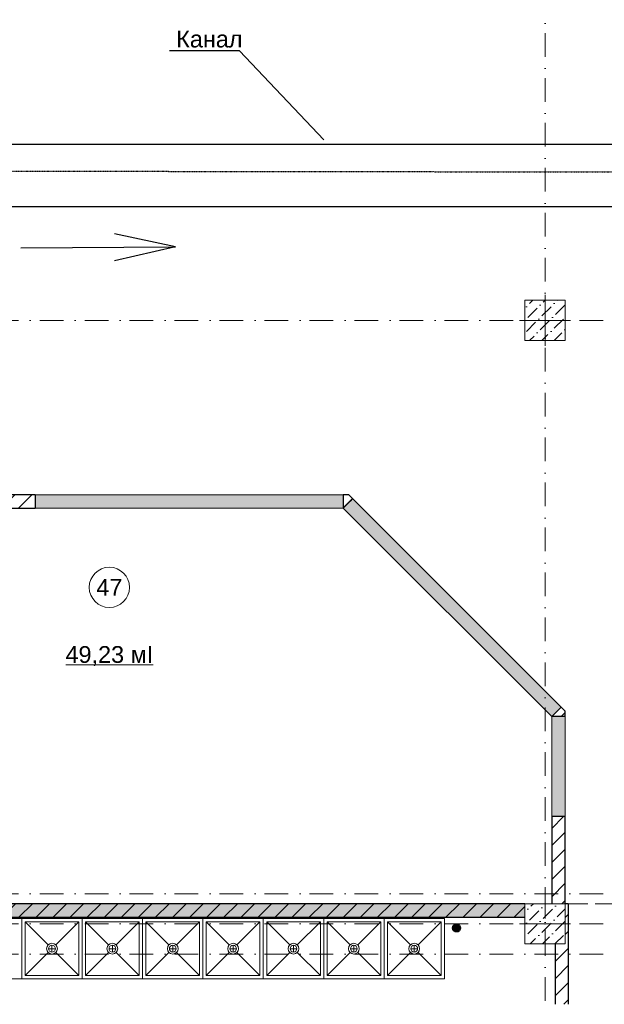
# Model space of a CAD drawing. Header units: millimetres. Extents: x -2890 to 117730, y -526 to 88572.
# Tile 51 of 65: x 78255 to 86969, y 43096 to 57780. Entities that reach past the tile are written whole.
import ezdxf
from ezdxf import colors
from ezdxf.entities.mleader import LeaderData, LeaderLine
from ezdxf.math import Vec2, Vec3

# ---------------------------------------------------------------- set-up
doc = ezdxf.new("R2010")
doc.units = ezdxf.units.MM
doc.header["$MEASUREMENT"] = 0
doc.set_wipeout_variables(frame=1)
for name, pattern in [('Wipeout_Contour', [1000, 0, -1000]), ('Невидимая', [3.912222, 2.822222, -1.09]), ('Штрихпунктирная', [6.702778, 3.527778, -1.763889, 0, -1.411111])]:
    doc.linetypes.add(name, pattern=pattern)
for name, color, linetype in [('ВК_К1', 34, 'Continuous'), ('ВК_Размер', 7, 'Continuous'), ('ВК_Текст', 7, 'Continuous'), ('Интерьер - Оборудование', 7, 'Continuous'), ('Конструктив - Колонны', 7, 'Continuous'), ('Конструктив - Стены Блок 200 нов', 7, 'Continuous'), ('Конструктив - Стены Внутр сущ.', 7, 'Continuous'), ('ПОЛ - Зоны перепадов', 7, 'Continuous'), ('Элемент Модели - Зона', 7, 'Continuous'), ('Элемент Модели - Оси', 7, 'Continuous')]:
    doc.layers.add(name, color=color, linetype=linetype)
doc.styles.get("Standard").update_dxf_attribs({"font": 'ARIALUNI.TTF', "height": 250})
doc.styles.add('СГЕНЕРИР_СТИЛЬ_4', font='arial.ttf')
pattern_1 = [(45, (-30913.89, 8295.99), (-127.27922, 127.27922), [])]
pattern_2 = [(45, (-30913.9, 8296), (-183.84776, 183.84776), [195, -65, 0, -65]), (45, (-30890.9, 8502.82), (-183.84776, 183.84776), [195, -65, 0, -65])]

# ---------------------------------------------------------------- blocks, each defined once
blk = doc.blocks.new('_None')

msp = doc.modelspace()

# ---------------------------------------------------------------- hatches: boundary and pattern name
at = {"layer": 'ВК_К1', "ltscale": 100}
h = msp.add_hatch(color=256, dxfattribs=at)
h.dxf.hatch_style = 1
h.paths.add_polyline_path([(84827.2, 44234.6, 1), (84707.4, 44234.6, 1)])

# ---------------------------------------------------------------- linework, layer by layer
for p, q in [((80576.3, 54393), (79667.3, 54589.2)), ((78273.7, 54377.2), (80576.3, 54393)), ((80576.3, 54393), (79670.1, 54184.4))]:
    msp.add_line(p, q, dxfattribs=at)
msp.add_circle((84767.3, 44234.6), 59.9, dxfattribs=at)
at = {"layer": 'ВК_Размер'}
msp.add_lwpolyline([(93578.7, 55918), (70777.2, 55918), (70777.2, 54996), (93578.7, 54996)], close=True, dxfattribs=at)
at = {"layer": 'Интерьер - Оборудование', "color": 7, "linetype": 'Continuous', "lineweight": 5, "ltscale": 100}
for p, q in [((78686.1, 43926), (78786.1, 43926)), ((78736.1, 43876), (78736.1, 43976)), ((79586.1, 43926), (79686.1, 43926)), ((79636.1, 43876), (79636.1, 43976)), ((80486.1, 43926), (80586.1, 43926)), ((80536.1, 43876), (80536.1, 43976)), ((81386.1, 43926), (81486.1, 43926)), ((81436.1, 43876), (81436.1, 43976)), ((82286.1, 43926), (82386.1, 43926)), ((82336.1, 43876), (82336.1, 43976)), ((83186.1, 43926), (83286.1, 43926)), ((83236.1, 43876), (83236.1, 43976)), ((84086.1, 43926), (84186.1, 43926)), ((84136.1, 43876), (84136.1, 43976)), ((78336.1, 43526), (78679.5, 43869.4)), ((79136.1, 43526), (78792.7, 43869.4)), ((79236.1, 43526), (79579.5, 43869.4)), ((80036.1, 43526), (79692.7, 43869.4)), ((80136.1, 43526), (80479.5, 43869.4)), ((80936.1, 43526), (80592.7, 43869.4)), ((81036.1, 43526), (81379.5, 43869.4)), ((81836.1, 43526), (81492.7, 43869.4)), ((81936.1, 43526), (82279.5, 43869.4)), ((82736.1, 43526), (82392.7, 43869.4)), ((82836.1, 43526), (83179.5, 43869.4)), ((83636.1, 43526), (83292.7, 43869.4)), ((83736.1, 43526), (84079.5, 43869.4)), ((84536.1, 43526), (84192.7, 43869.4)), ((78336.1, 43526), (79136.1, 43526)), ((79236.1, 43526), (80036.1, 43526)), ((80136.1, 43526), (80936.1, 43526)), ((81036.1, 43526), (81836.1, 43526)), ((81936.1, 43526), (82736.1, 43526)), ((82836.1, 43526), (83636.1, 43526)), ((83736.1, 43526), (84536.1, 43526))]:
    msp.add_line(p, q, dxfattribs=at)
for centre, radius in [((78736.1, 43926), 80), ((78736.1, 43926), 50), ((79636.1, 43926), 80), ((79636.1, 43926), 50), ((80536.1, 43926), 80), ((80536.1, 43926), 50), ((81436.1, 43926), 80), ((81436.1, 43926), 50), ((82336.1, 43926), 80), ((82336.1, 43926), 50), ((83236.1, 43926), 80), ((83236.1, 43926), 50), ((84136.1, 43926), 80), ((84136.1, 43926), 50)]:
    msp.add_circle(centre, radius, dxfattribs=at)
at = {"layer": 'Конструктив - Стены Блок 200 нов', "color": 7, "linetype": 'Continuous', "lineweight": 15, "ltscale": 100}
for p, q in [((80358.1, 50696), (79458.1, 50696)), ((80358.1, 50696), (79458.1, 50696)), ((80358.1, 50496), (79458.1, 50496)), ((80358.1, 50496), (79458.1, 50496)), ((86186.2, 47669), (83359.2, 50496)), ((86186.2, 47669), (83359.2, 50496))]:
    msp.add_line(p, q, dxfattribs=at)
at = {"layer": 'Конструктив - Стены Блок 200 нов', "color": 7, "linetype": 'Continuous', "lineweight": 30, "ltscale": 100}
for p, q in [((86186.2, 44616), (86186.2, 44596)), ((86386.2, 44596), (86386.2, 44616)), ((86386.1, 44396), (86386.2, 44396))]:
    msp.add_line(p, q, dxfattribs=at)
at = {"layer": 'Конструктив - Стены Блок 200 нов', "color": 7, "linetype": 'Continuous', "lineweight": 30, "ltscale": 100, "flags": 128}
msp.add_lwpolyline([(86386.2, 44596), (86386.2, 44396)], dxfattribs=at)
at = {"layer": 'Элемент Модели - Зона', "color": 7, "linetype": 'Continuous', "lineweight": 0, "ltscale": 100}
msp.add_line((78941.3, 48161.1), (80241.8, 48161.1), dxfattribs=at)
at = {"layer": 'Элемент Модели - Зона', "color": 7, "linetype": 'Continuous', "lineweight": 0, "ltscale": 100, "flags": 128}
msp.add_lwpolyline([(79891.6, 49314.7, 1), (79291.6, 49314.7, 1)], format="xyb", close=True, dxfattribs=at)

# ---------------------------------------------------------------- texts
at = {"layer": 'Элемент Модели - Зона', "color": 7, "linetype": 'Continuous', "lineweight": 0, "ltscale": 100, "char_height": 250, "attachment_point": 5, "style": 'СГЕНЕРИР_СТИЛЬ_4'}
for s, insert in [('\\A1;47', (79591.6, 49314.7)), ('\\A1;49,23 мІ', (79591.6, 48290.4))]:
    msp.add_mtext(s, dxfattribs=dict(at, insert=insert))

# ---------------------------------------------------------------- leaders
at = {"layer": 'ВК_Текст', "ltscale": 100}
ml = msp.add_multileader_mtext('Standard', dxfattribs=at)
ml.set_content('Канал', color=256)
ml.set_leader_properties(color=256, linetype='ByLayer', lineweight=-1)
ml.set_arrow_properties(name='NONE')
ml.build(insert=Vec2(0, 0))
ml.multileader.update_dxf_attribs({"text_left_attachment_type": 6, "text_right_attachment_type": 6, "dogleg_length": 0.36, "arrow_head_size": 18})
ctx = ml.context
ctx.base_point, ctx.char_height, ctx.arrow_head_size, ctx.landing_gap_size, ctx.plane_origin = Vec3(80578.7, 57316.7), 250, 18, 9, Vec3(70239.3, 52617)
ctx.left_attachment, ctx.right_attachment = 6, 6
notes = []
notes.append((ctx, [(1, (1, 1, 0), (81530.6, 57316.7), (-1, 0), 0.36, [(0, [(82788, 55991.1)], 0, [])])]))
ctx.mtext.insert, ctx.mtext.width, ctx.mtext.flow_direction = Vec3(80587.7, 57616.7), 1026.549, 5
for ctx, leaders in notes:
    for number, flags, end, landing, length, lines in leaders:
        leader = LeaderData()
        leader.index, (leader.has_last_leader_line, leader.has_dogleg_vector, leader.attachment_direction) = number, flags
        leader.last_leader_point, leader.dogleg_vector, leader.dogleg_length = Vec3(end), Vec3(landing), length
        for number, points, colour, breaks in lines:
            line = LeaderLine()
            line.index, line.vertices, line.color, line.breaks = number, Vec3.list(points), colors.encode_raw_color(colour), breaks
            leader.lines.append(line)
        ctx.leaders.append(leader)

# ---------------------------------------------------------------- wipeouts: each hides what was drawn before it
at = {"color": 254, "linetype": 'Wipeout_Contour', "lineweight": 0, "ltscale": 100}
msp.add_wipeout([(85786.1, 44596), (77386.1, 44596), (77386.1, 44396), (85786.1, 44396)], dxfattribs=at).dxf.layer = 'Конструктив - Стены Блок 200 нов'

# ---------------------------------------------------------------- next in the draw order: hatches: boundary and pattern name
at = {"layer": 'Конструктив - Стены Блок 200 нов', "linetype": 'Continuous', "lineweight": 5, "ltscale": 100}
h = msp.add_hatch(dxfattribs=at)
h.set_pattern_fill('БЛОКИ_БЕТОННЫЕ_ЭФФЕКТИВН_7F', scale=100, style=0, pattern_type=2)
h.set_pattern_definition(pattern_1)
h.paths.add_polyline_path([(85786.1, 44596), (77386.1, 44596), (77386.1, 44396), (85786.1, 44396)])
at = {"layer": 'Конструктив - Стены Внутр сущ.', "linetype": 'Continuous', "lineweight": 15, "ltscale": 100}
msp.add_hatch(color=7, dxfattribs=at).paths.add_polyline_path([(77386.1, 44596), (77386.1, 44396), (85786.1, 44396), (85786.1, 44596)])

# ---------------------------------------------------------------- next in the draw order: linework, layer by layer
at = {"layer": 'Интерьер - Оборудование', "color": 7, "linetype": 'Continuous', "lineweight": 5, "ltscale": 100}
for p, q in [((78336.1, 44326), (78336.1, 43526)), ((79136.1, 44326), (78336.1, 44326)), ((78336.1, 44326), (78679.5, 43982.6)), ((79136.1, 44326), (78792.7, 43982.6)), ((79136.1, 43526), (79136.1, 44326)), ((79236.1, 44326), (79236.1, 43526)), ((80036.1, 44326), (79236.1, 44326)), ((79236.1, 44326), (79579.5, 43982.6)), ((80036.1, 44326), (79692.7, 43982.6)), ((80036.1, 43526), (80036.1, 44326)), ((80136.1, 44326), (80136.1, 43526)), ((80936.1, 44326), (80136.1, 44326)), ((80136.1, 44326), (80479.5, 43982.6)), ((80936.1, 44326), (80592.7, 43982.6)), ((80936.1, 43526), (80936.1, 44326)), ((81036.1, 44326), (81036.1, 43526)), ((81836.1, 44326), (81036.1, 44326)), ((81036.1, 44326), (81379.5, 43982.6)), ((81836.1, 44326), (81492.7, 43982.6)), ((81836.1, 43526), (81836.1, 44326)), ((81936.1, 44326), (81936.1, 43526)), ((82736.1, 44326), (81936.1, 44326)), ((81936.1, 44326), (82279.5, 43982.6)), ((82736.1, 44326), (82392.7, 43982.6)), ((82736.1, 43526), (82736.1, 44326)), ((82836.1, 44326), (82836.1, 43526)), ((83636.1, 44326), (82836.1, 44326)), ((82836.1, 44326), (83179.5, 43982.6)), ((83636.1, 44326), (83292.7, 43982.6)), ((83636.1, 43526), (83636.1, 44326)), ((83736.1, 44326), (83736.1, 43526)), ((84536.1, 44326), (83736.1, 44326)), ((83736.1, 44326), (84079.5, 43982.6)), ((84536.1, 44326), (84192.7, 43982.6)), ((84536.1, 43526), (84536.1, 44326))]:
    msp.add_line(p, q, dxfattribs=at)
at = {"layer": 'Интерьер - Оборудование', "color": 7, "linetype": 'Continuous', "lineweight": 5, "ltscale": 100, "flags": 128}
for points in [[(77386.1, 43476), (78286.1, 43476), (78286.1, 44376), (77386.1, 44376)], [(78286.1, 43476), (79186.1, 43476), (79186.1, 44376), (78286.1, 44376)], [(79186.1, 43476), (80086.1, 43476), (80086.1, 44376), (79186.1, 44376)], [(80086.1, 43476), (80986.1, 43476), (80986.1, 44376), (80086.1, 44376)], [(80986.1, 43476), (81886.1, 43476), (81886.1, 44376), (80986.1, 44376)], [(81886.1, 43476), (82786.1, 43476), (82786.1, 44376), (81886.1, 44376)], [(82786.1, 43476), (83686.1, 43476), (83686.1, 44376), (82786.1, 44376)], [(83686.1, 43476), (84586.1, 43476), (84586.1, 44376), (83686.1, 44376)]]:
    msp.add_lwpolyline(points, close=True, dxfattribs=at)
at = {"layer": 'Конструктив - Стены Блок 200 нов', "color": 7, "linetype": 'Continuous', "lineweight": 30, "ltscale": 100}
for p, q in [((85786.1, 44596), (77386.1, 44596)), ((77386.1, 44396), (85786.1, 44396))]:
    msp.add_line(p, q, dxfattribs=at)
at = {"layer": 'Конструктив - Стены Внутр сущ.', "color": 7, "linetype": 'Continuous', "lineweight": 30, "ltscale": 100, "flags": 128}
for points in [[(85786.1, 44596), (77386.1, 44596)], [(77386.1, 44396), (85786.1, 44396)]]:
    msp.add_lwpolyline(points, dxfattribs=at)
at = {"layer": 'ПОЛ - Зоны перепадов', "color": 7, "linetype": 'Невидимая', "lineweight": 5, "ltscale": 100, "flags": 128}
msp.add_lwpolyline([(110111.1, 44596), (110132.8, 67596.1), (108911.3, 67596.1), (108911.3, 70556), (109311.1, 70556), (109311.1, 80646), (59036.1, 80646), (59036.1, 44596)], close=True, dxfattribs=at)

# ---------------------------------------------------------------- next in the draw order: wipeouts: each hides what was drawn before it
at = {"color": 254, "linetype": 'Wipeout_Contour', "lineweight": 0, "ltscale": 100}
for points, layer in [([(85786.1, 52996), (86386.1, 52996), (86386.1, 53596), (85786.1, 53596)], 'Конструктив - Колонны'), ([(77186.1, 50496), (78486.1, 50496), (78486.1, 50696), (77186.1, 50696)], 'Конструктив - Стены Блок 200 нов'), ([(83076.3, 50496), (83217.8, 50637.4), (83159.2, 50696)], 'Конструктив - Стены Блок 200 нов'), ([(86386.2, 47469), (86186.2, 47386.2), (86386.2, 47386.2)], 'Конструктив - Стены Блок 200 нов'), ([(86386.1, 43996), (86236.1, 43996), (86236.1, 43096), (86436.1, 43096), (86436.1, 44596), (86386.1, 44596)], 'Конструктив - Стены Блок 200 нов')]:
    msp.add_wipeout(points, dxfattribs=at).dxf.layer = layer

# ---------------------------------------------------------------- next in the draw order: hatches: boundary and pattern name
at = {"layer": 'Конструктив - Колонны', "linetype": 'Continuous', "lineweight": 15, "ltscale": 100}
h = msp.add_hatch(dxfattribs=at)
h.set_pattern_fill('БЕТОН_01_0006', scale=100, style=0, pattern_type=2)
h.set_pattern_definition(pattern_2)
h.paths.add_polyline_path([(85786.1, 52996), (86386.1, 52996), (86386.1, 53596), (85786.1, 53596)])
at = {"layer": 'Конструктив - Стены Блок 200 нов', "linetype": 'Continuous', "lineweight": 5, "ltscale": 100}
h = msp.add_hatch(dxfattribs=at)
h.set_pattern_fill('БЛОКИ_БЕТОННЫЕ_ЭФФЕКТИВН_7F', scale=100, style=0, pattern_type=2)
h.set_pattern_definition(pattern_1)
h.paths.add_polyline_path([(77186.1, 50496), (78486.1, 50496), (78486.1, 50696), (77186.1, 50696)])
h = msp.add_hatch(dxfattribs=at)
h.set_pattern_fill('БЛОКИ_БЕТОННЫЕ_ЭФФЕКТИВН_7F', scale=100, style=0, pattern_type=2)
h.set_pattern_definition(pattern_1)
h.paths.add_polyline_path([(83076.3, 50496), (83217.8, 50637.4), (83159.2, 50696)])
h = msp.add_hatch(dxfattribs=at)
h.set_pattern_fill('БЛОКИ_БЕТОННЫЕ_ЭФФЕКТИВН_7F', scale=100, style=0, pattern_type=2)
h.set_pattern_definition(pattern_1)
h.paths.add_polyline_path([(86386.2, 47469), (86186.2, 47386.2), (86386.2, 47386.2)])
h = msp.add_hatch(dxfattribs=at)
h.set_pattern_fill('БЛОКИ_БЕТОННЫЕ_ЭФФЕКТИВН_7F', scale=100, style=0, pattern_type=2)
h.set_pattern_definition(pattern_1)
h.paths.add_polyline_path([(86386.1, 43996), (86236.1, 43996), (86236.1, 43096), (86436.1, 43096), (86436.1, 44596), (86386.1, 44596)])

# ---------------------------------------------------------------- next in the draw order: linework, layer by layer
at = {"layer": 'Конструктив - Колонны', "color": 7, "linetype": 'Continuous', "lineweight": 0, "ltscale": 100}
for p, q in [((86086.1, 53376), (86086.1, 53676)), ((86006.1, 53296), (85706.1, 53296)), ((86086.1, 53216), (86086.1, 52916)), ((86166.1, 53296), (86466.1, 53296))]:
    msp.add_line(p, q, dxfattribs=at)
at = {"layer": 'Конструктив - Колонны', "color": 7, "linetype": 'Continuous', "lineweight": 15, "ltscale": 100, "flags": 128}
msp.add_lwpolyline([(85786.1, 52996), (86386.1, 52996), (86386.1, 53596), (85786.1, 53596)], close=True, dxfattribs=at)
at = {"layer": 'Конструктив - Колонны', "color": 7, "linetype": 'Continuous', "lineweight": 0, "ltscale": 100}
msp.add_point((86086.1, 53296), dxfattribs=at)
at = {"layer": 'Конструктив - Стены Блок 200 нов', "color": 7, "linetype": 'Continuous', "lineweight": 30, "ltscale": 100}
for p, q in [((78486.1, 50696), (77186.1, 50696)), ((78486.1, 50696), (78486.1, 50646)), ((78486.1, 50646), (78486.1, 50496)), ((77186.1, 50496), (78486.1, 50496)), ((86436.1, 43096), (86436.1, 44596)), ((86236.1, 43996), (86236.1, 43096))]:
    msp.add_line(p, q, dxfattribs=at)
at = {"layer": 'Конструктив - Стены Блок 200 нов', "color": 7, "linetype": 'Continuous', "lineweight": 15, "ltscale": 100}
msp.add_line((82876.3, 50696), (78486.1, 50696), dxfattribs=at)
msp.add_line((82876.3, 50696), (78486.1, 50696), dxfattribs=at)
at = {"layer": 'Конструктив - Стены Блок 200 нов', "color": 7, "linetype": 'Continuous', "lineweight": 30, "ltscale": 100, "flags": 128}
msp.add_lwpolyline([(86436.1, 44596), (86386.1, 44596)], dxfattribs=at)
at = {"layer": 'Элемент Модели - Оси', "color": 7, "linetype": 'Штрихпунктирная', "lineweight": 15, "ltscale": 100}
for p, q in [((3470.8, 53296), (114954, 53296)), ((3470.8, 43846), (114954, 43846))]:
    msp.add_line(p, q, dxfattribs=at)

# ---------------------------------------------------------------- next in the draw order: wipeouts: each hides what was drawn before it
at = {"color": 254, "linetype": 'Wipeout_Contour', "lineweight": 0, "ltscale": 100}
for points in [[(83076.3, 50496), (83159.2, 50696), (83076.3, 50696)], [(86186.2, 47386.2), (86386.2, 47469), (86327.6, 47527.6)], [(86186.2, 44596), (86386.2, 44596), (86386.2, 44616), (86186.2, 44616)]]:
    msp.add_wipeout(points, dxfattribs=at).dxf.layer = 'Конструктив - Стены Блок 200 нов'

# ---------------------------------------------------------------- next in the draw order: hatches: boundary and pattern name
at = {"layer": 'Конструктив - Стены Блок 200 нов', "linetype": 'Continuous', "lineweight": 0, "ltscale": 100}
for points in [[(83076.3, 50646), (83076.3, 50696), (78486.1, 50696), (78486.1, 50646), (78486.1, 50496), (83076.3, 50496)], [(83182.4, 50602.1), (83076.3, 50496), (86186.2, 47386.2), (86292.2, 47492.2), (86327.6, 47527.6), (83217.8, 50637.4)]]:
    msp.add_hatch(color=255, dxfattribs=at).paths.add_polyline_path(points)
at = {"layer": 'Конструктив - Стены Блок 200 нов', "linetype": 'Continuous', "lineweight": 5, "ltscale": 100}
h = msp.add_hatch(dxfattribs=at)
h.set_pattern_fill('БЛОКИ_БЕТОННЫЕ_ЭФФЕКТИВН_7F', scale=100, style=0, pattern_type=2)
h.set_pattern_definition(pattern_1)
h.paths.add_polyline_path([(83076.3, 50496), (83159.2, 50696), (83076.3, 50696)])
h = msp.add_hatch(dxfattribs=at)
h.set_pattern_fill('БЛОКИ_БЕТОННЫЕ_ЭФФЕКТИВН_7F', scale=100, style=0, pattern_type=2)
h.set_pattern_definition(pattern_1)
h.paths.add_polyline_path([(86186.2, 47386.2), (86386.2, 47469), (86327.6, 47527.6)])
h = msp.add_hatch(dxfattribs=at)
h.set_pattern_fill('БЛОКИ_БЕТОННЫЕ_ЭФФЕКТИВН_7F', scale=100, style=0, pattern_type=2)
h.set_pattern_definition(pattern_1)
h.paths.add_polyline_path([(86186.2, 44596), (86386.2, 44596), (86386.2, 44616), (86186.2, 44616)])

# ---------------------------------------------------------------- next in the draw order: linework, layer by layer
at = {"layer": 'Конструктив - Стены Блок 200 нов', "color": 7, "linetype": 'Continuous', "lineweight": 15, "ltscale": 100}
for p, q in [((83076.3, 50696), (82876.3, 50696)), ((83076.3, 50696), (82876.3, 50696)), ((83359.2, 50496), (83217.8, 50637.4)), ((83359.2, 50496), (83217.8, 50637.4)), ((83076.3, 50496), (78486.1, 50496)), ((83076.3, 50496), (78486.1, 50496)), ((86186.2, 47386.2), (83076.3, 50496)), ((86186.2, 47386.2), (83076.3, 50496)), ((86327.6, 47527.6), (86186.2, 47669)), ((86327.6, 47527.6), (86186.2, 47669)), ((86386.2, 47186.2), (86386.2, 47386.2)), ((86386.2, 47186.2), (86386.2, 47386.2))]:
    msp.add_line(p, q, dxfattribs=at)
at = {"layer": 'Конструктив - Стены Блок 200 нов', "color": 7, "linetype": 'Continuous', "lineweight": 30, "ltscale": 100}
for p, q in [((83159.2, 50696), (83076.3, 50696)), ((83076.3, 50696), (83076.3, 50646)), ((83217.8, 50637.4), (83159.2, 50696)), ((83217.8, 50637.4), (83159.2, 50696)), ((83076.3, 50646), (83076.3, 50496)), ((83182.4, 50602.1), (83076.3, 50496)), ((83217.8, 50637.4), (83182.4, 50602.1)), ((86292.2, 47492.2), (86186.2, 47386.2)), ((86327.6, 47527.6), (86292.2, 47492.2)), ((86386.2, 47469), (86327.6, 47527.6)), ((86386.2, 47386.2), (86386.2, 47469)), ((86386.2, 47386.2), (86386.2, 47469)), ((86336.2, 47386.2), (86186.2, 47386.2)), ((86386.2, 47386.2), (86336.2, 47386.2))]:
    msp.add_line(p, q, dxfattribs=at)

# ---------------------------------------------------------------- next in the draw order: wipeouts: each hides what was drawn before it
at = {"color": 254, "linetype": 'Wipeout_Contour', "lineweight": 0, "ltscale": 100}
msp.add_wipeout([(86186.2, 45896), (86186.2, 44616), (86386.2, 44616), (86386.2, 45896)], dxfattribs=at).dxf.layer = 'Конструктив - Стены Блок 200 нов'

# ---------------------------------------------------------------- next in the draw order: hatches: boundary and pattern name
at = {"layer": 'Конструктив - Стены Блок 200 нов', "linetype": 'Continuous', "lineweight": 0, "ltscale": 100}
msp.add_hatch(color=255, dxfattribs=at).paths.add_polyline_path([(86336.2, 47386.2), (86186.2, 47386.2), (86186.2, 45896), (86336.2, 45896), (86386.2, 45896), (86386.2, 47386.2)])
at = {"layer": 'Конструктив - Стены Блок 200 нов', "linetype": 'Continuous', "lineweight": 5, "ltscale": 100}
h = msp.add_hatch(dxfattribs=at)
h.set_pattern_fill('БЛОКИ_БЕТОННЫЕ_ЭФФЕКТИВН_7F', scale=100, style=0, pattern_type=2)
h.set_pattern_definition(pattern_1)
h.paths.add_polyline_path([(86186.2, 45896), (86186.2, 44616), (86386.2, 44616), (86386.2, 45896)])

# ---------------------------------------------------------------- next in the draw order: linework, layer by layer
at = {"layer": 'Конструктив - Стены Блок 200 нов', "color": 7, "linetype": 'Continuous', "lineweight": 15, "ltscale": 100}
for p, q in [((86186.2, 45896), (86186.2, 47386.2)), ((86186.2, 45896), (86186.2, 47386.2)), ((86386.2, 45896), (86386.2, 47186.2)), ((86386.2, 45896), (86386.2, 47186.2))]:
    msp.add_line(p, q, dxfattribs=at)
at = {"layer": 'Конструктив - Стены Блок 200 нов', "color": 7, "linetype": 'Continuous', "lineweight": 30, "ltscale": 100}
for p, q in [((86186.2, 45896), (86186.2, 44616)), ((86336.2, 45896), (86186.2, 45896)), ((86386.2, 45896), (86336.2, 45896)), ((86386.2, 44616), (86386.2, 45896)), ((86186.2, 44616), (86186.2, 44596)), ((86386.2, 44596), (86386.2, 44616))]:
    msp.add_line(p, q, dxfattribs=at)
at = {"layer": 'Элемент Модели - Оси', "color": 7, "linetype": 'Штрихпунктирная', "lineweight": 15, "ltscale": 100}
msp.add_line((3470.8, 44746), (114954, 44746), dxfattribs=at)

# ---------------------------------------------------------------- next in the draw order: wipeouts: each hides what was drawn before it
at = {"color": 254, "linetype": 'Wipeout_Contour', "lineweight": 0, "ltscale": 100}
msp.add_wipeout([(85786.1, 43996), (86386.1, 43996), (86386.1, 44596), (85786.1, 44596)], dxfattribs=at).dxf.layer = 'Конструктив - Колонны'

# ---------------------------------------------------------------- next in the draw order: hatches: boundary and pattern name
at = {"layer": 'Конструктив - Колонны', "linetype": 'Continuous', "lineweight": 15, "ltscale": 100}
h = msp.add_hatch(dxfattribs=at)
h.set_pattern_fill('БЕТОН_01_0006', scale=100, style=0, pattern_type=2)
h.set_pattern_definition(pattern_2)
h.paths.add_polyline_path([(85786.1, 43996), (86386.1, 43996), (86386.1, 44596), (85786.1, 44596)])

# ---------------------------------------------------------------- next in the draw order: linework, layer by layer
at = {"layer": 'ВК_К1', "linetype": 'Штрихпунктирная'}
msp.add_lwpolyline([(71079.6, 44236.1), (71079.6, 55530.8), (93886.1, 55502.1)], dxfattribs=at)
at = {"layer": 'Конструктив - Колонны', "color": 7, "linetype": 'Continuous', "lineweight": 0, "ltscale": 100}
for p, q in [((86086.1, 44376), (86086.1, 44676)), ((86006.1, 44296), (85706.1, 44296)), ((86086.1, 44216), (86086.1, 43916)), ((86166.1, 44296), (86466.1, 44296))]:
    msp.add_line(p, q, dxfattribs=at)
at = {"layer": 'Конструктив - Колонны', "color": 7, "linetype": 'Continuous', "lineweight": 15, "ltscale": 100, "flags": 128}
msp.add_lwpolyline([(85786.1, 43996), (86386.1, 43996), (86386.1, 44596), (85786.1, 44596)], close=True, dxfattribs=at)
at = {"layer": 'Конструктив - Колонны', "color": 7, "linetype": 'Continuous', "lineweight": 0, "ltscale": 100}
msp.add_point((86086.1, 44296), dxfattribs=at)
at = {"layer": 'Элемент Модели - Оси', "color": 7, "linetype": 'Штрихпунктирная', "lineweight": 15, "ltscale": 100}
for p, q in [((86086.1, 63614), (86086.1, 24119.4)), ((3470.8, 44296), (114954, 44296))]:
    msp.add_line(p, q, dxfattribs=at)

doc.saveas('drawing.dxf')
